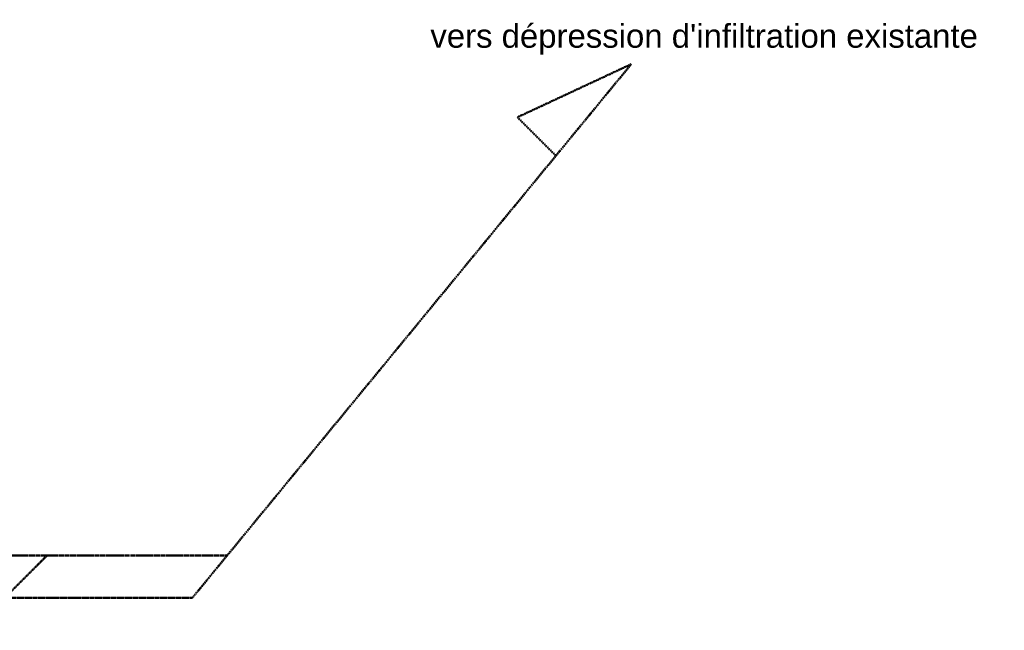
# Model space of a CAD drawing. Header units: millimetres. Extents: x -15787 to 43305, y -34460 to 16025.
# Tile 44 of 44: x 23373 to 29644, y 12137 to 16025. Entities that reach past the tile are written whole.
import ezdxf

# ---------------------------------------------------------------- set-up
doc = ezdxf.new("R2010")
doc.units = ezdxf.units.MM
doc.linetypes.add('Caché', pattern=[3, 2, -1])
doc.linetypes.add('Center 1_4_', pattern=[13.49375, 6.35, -2.38125, 2.38125, -2.38125])
doc.layers.add('A-DETL', color=90, linetype='Continuous', lineweight=50)
doc.layers.add('G-ANNO-TEXT', color=231, linetype='Continuous', lineweight=9)
doc.styles.add('Arial_1', font='arial.ttf', dxfattribs={"height": 150})

msp = doc.modelspace()

# ---------------------------------------------------------------- linework, layer by layer
at = {"layer": 'A-DETL', "linetype": 'Center 1_4_'}
for p, q in [((24472.2, 12344), (27267.6, 15741.8)), ((27267.6, 15741.8), (26542.6, 15403.7)), ((26542.6, 15403.7), (26787.8, 15158.6)), ((-5062, 12614.5), (24694.7, 12614.5)), ((23070.7, 12137.5), (23547.7, 12614.5))]:
    msp.add_line(p, q, dxfattribs=at)
at = {"layer": 'A-DETL', "linetype": 'Caché'}
msp.add_line((22572.2, 12344), (24472.2, 12344), dxfattribs=at)

# ---------------------------------------------------------------- texts
at = {"layer": 'G-ANNO-TEXT', "color": 7, "insert": (25988.2, 15996.4), "char_height": 150, "width": 4192.826, "attachment_point": 1, "style": 'Arial_1'}
msp.add_mtext("vers dépression d'infiltration existante", dxfattribs=at)

doc.saveas('drawing.dxf')
